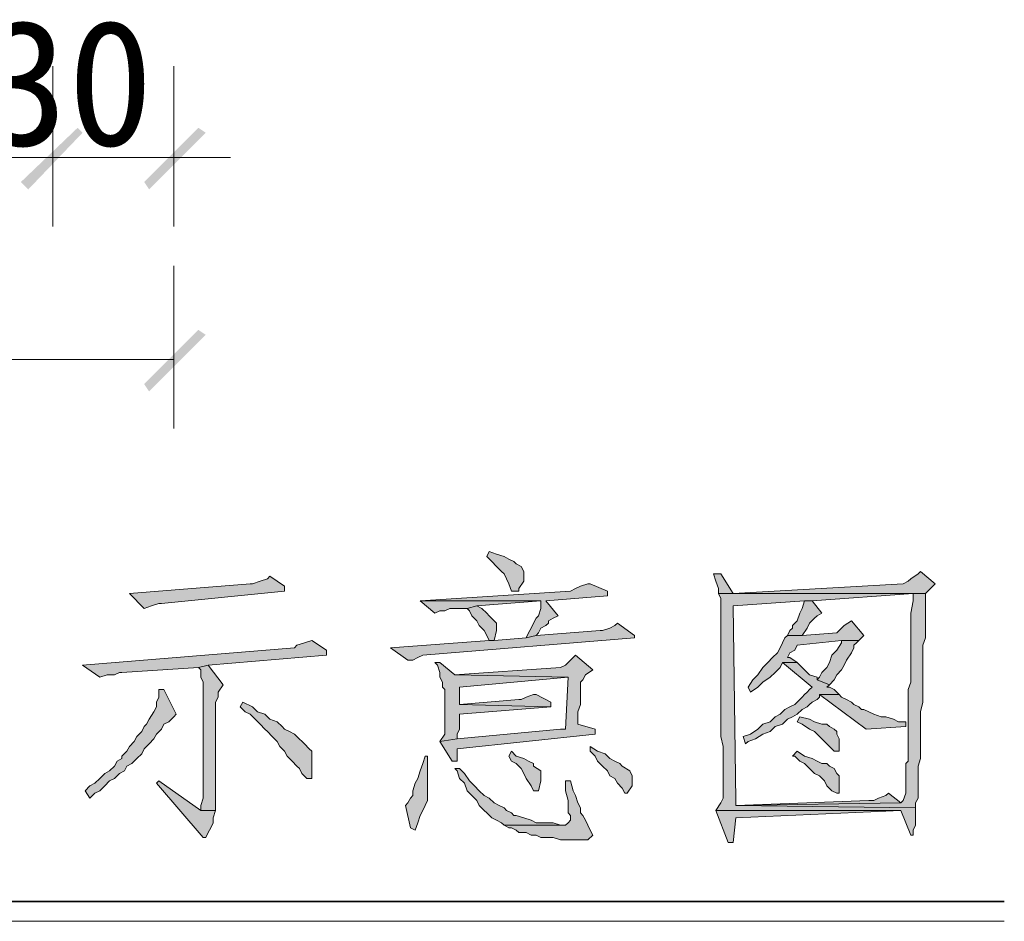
# Model space of a CAD drawing. Extents: x 566443 to 590371, y 3845226 to 3876576.
# Tile 185 of 221: x 586720 to 586737, y 3853913 to 3853928. Entities that reach past the tile are written whole.
import ezdxf

# ---------------------------------------------------------------- set-up
doc = ezdxf.new("R2010")
doc.units = 0
doc.layers.add('C00-00-00', color=7, linetype='CONTINUOUS')
doc.styles.get("Standard").update_dxf_attribs({"font": 'rs.shx', "bigfont": 'hztxt.shx'})

msp = doc.modelspace()

# ---------------------------------------------------------------- hatches: boundary and pattern name
at = {"layer": 'C00-00-00'}
h = msp.add_hatch(color=256, dxfattribs=at)
h.dxf.hatch_style = 2
h.paths.add_polyline_path([(586720.402, 3853925.497), (586720.529, 3853925.37), (586721.376, 3853926.428)])
h = msp.add_hatch(color=256, dxfattribs=at)
h.dxf.hatch_style = 2
h.paths.add_polyline_path([(586720.402, 3853925.497), (586720.529, 3853925.37), (586721.376, 3853926.428)])
h = msp.add_hatch(color=256, dxfattribs=at)
h.dxf.hatch_style = 2
h.paths.add_polyline_path([(586720.529, 3853925.37), (586721.376, 3853926.428), (586721.461, 3853926.343)])
h = msp.add_hatch(color=256, dxfattribs=at)
h.dxf.hatch_style = 2
h.paths.add_polyline_path([(586720.529, 3853925.37), (586721.376, 3853926.428), (586721.461, 3853926.343)])
h = msp.add_hatch(color=256, dxfattribs=at)
h.dxf.hatch_style = 2
h.paths.add_polyline_path([(586723.45, 3853926.428), (586722.604, 3853925.37), (586722.519, 3853925.497)])
h = msp.add_hatch(color=256, dxfattribs=at)
h.dxf.hatch_style = 2
h.paths.add_polyline_path([(586723.577, 3853926.343), (586723.45, 3853926.428), (586722.604, 3853925.37)])
h = msp.add_hatch(color=256, dxfattribs=at)
h.dxf.hatch_style = 2
h.paths.add_polyline_path([(586722.519, 3853922.025), (586722.604, 3853921.898), (586723.45, 3853922.957)])
h = msp.add_hatch(color=256, dxfattribs=at)
h.dxf.hatch_style = 2
h.paths.add_polyline_path([(586722.604, 3853921.898), (586723.45, 3853922.957), (586723.577, 3853922.872)])
h = msp.add_hatch(color=256, dxfattribs=at)
h.dxf.hatch_style = 2
h.paths.add_polyline_path([(586728.446, 3853919.147), (586728.403, 3853919.062), (586728.488, 3853918.977), (586728.573, 3853918.893), (586728.657, 3853918.808), (586728.7, 3853918.766), (586728.742, 3853918.681), (586728.784, 3853918.596), (586728.827, 3853918.469), (586728.954, 3853918.469), (586728.954, 3853918.512), (586729.038, 3853918.639), (586729.038, 3853918.808), (586728.996, 3853918.893), (586728.911, 3853918.935), (586728.869, 3853918.977), (586728.784, 3853919.02), (586728.7, 3853919.062), (586728.573, 3853919.104)])
h = msp.add_hatch(color=256, dxfattribs=at)
h.dxf.hatch_style = 2
h.paths.add_polyline_path([(586735.854, 3853918.808), (586735.812, 3853918.766), (586735.685, 3853918.681), (586735.642, 3853918.639), (586735.558, 3853918.596), (586732.637, 3853918.427), (586735.939, 3853918.427), (586736.023, 3853918.512), (586736.108, 3853918.596)])
h = msp.add_hatch(color=256, dxfattribs=at)
h.dxf.hatch_style = 2
h.paths.add_polyline_path([(586724.678, 3853918.723), (586724.636, 3853918.681), (586724.509, 3853918.639), (586724.382, 3853918.596), (586724.339, 3853918.596), (586722.265, 3853918.427), (586722.519, 3853918.173), (586722.646, 3853918.215), (586722.773, 3853918.258), (586722.815, 3853918.258), (586724.932, 3853918.469), (586724.932, 3853918.554)])
h = msp.add_hatch(color=256, dxfattribs=at)
h.dxf.hatch_style = 2
h.paths.add_polyline_path([(586732.425, 3853918.766), (586732.298, 3853918.766), (586732.34, 3853918.639), (586732.383, 3853918.512), (586732.383, 3853918.427), (586735.727, 3853918.427), (586735.727, 3853918.3), (586735.685, 3853918.088), (586735.685, 3853916.903), (586735.642, 3853916.776), (586735.642, 3853915.633), (586735.642, 3853915.548), (586735.6, 3853915.506), (586735.6, 3853914.998), (586735.558, 3853914.871), (586735.515, 3853914.829), (586732.679, 3853914.786), (586735.769, 3853914.744), (586735.769, 3853914.829), (586735.812, 3853914.913), (586735.812, 3853915.464), (586735.854, 3853915.591), (586735.854, 3853916.395), (586735.896, 3853916.564), (586735.896, 3853917.538), (586735.939, 3853917.665), (586735.939, 3853918.427), (586732.637, 3853918.427)])
h = msp.add_hatch(color=256, dxfattribs=at)
h.dxf.hatch_style = 2
h.paths.add_polyline_path([(586730.181, 3853918.596), (586730.139, 3853918.596), (586730.012, 3853918.554), (586729.927, 3853918.512), (586729.843, 3853918.469), (586727.26, 3853918.3), (586729.335, 3853918.3), (586729.335, 3853918.258), (586729.335, 3853918.173), (586729.292, 3853918.046), (586729.25, 3853918.004), (586729.208, 3853917.919), (586729.165, 3853917.834), (586729.123, 3853917.75), (586729.081, 3853917.665), (586729.25, 3853917.707), (586729.292, 3853917.75), (586729.335, 3853917.834), (586729.419, 3853917.877), (586729.462, 3853917.919), (586729.462, 3853917.961), (586729.546, 3853918.004), (586729.631, 3853918.046), (586729.419, 3853918.3), (586730.478, 3853918.385), (586730.478, 3853918.469)])
h = msp.add_hatch(color=256, dxfattribs=at)
h.dxf.hatch_style = 2
h.paths.add_polyline_path([(586727.26, 3853918.3), (586727.514, 3853918.088), (586727.599, 3853918.131), (586727.684, 3853918.131), (586727.768, 3853918.173), (586728.065, 3853918.173), (586728.234, 3853918.215), (586729.335, 3853918.3)])
h = msp.add_hatch(color=256, dxfattribs=at)
h.dxf.hatch_style = 2
h.paths.add_polyline_path([(586732.383, 3853918.427), (586732.425, 3853918.342), (586732.425, 3853915.972), (586732.467, 3853915.802), (586732.467, 3853915.675), (586732.467, 3853915.548), (586732.467, 3853914.913), (586732.425, 3853914.829), (586732.34, 3853914.702), (586735.515, 3853914.702), (586735.685, 3853914.278), (586735.727, 3853914.278), (586735.727, 3853914.321), (586735.727, 3853914.363), (586735.769, 3853914.448), (586735.769, 3853914.744), (586732.679, 3853914.786), (586732.679, 3853914.871), (586732.637, 3853918.215), (586733.864, 3853918.3), (586733.991, 3853918.3), (586735.727, 3853918.427)])
h = msp.add_hatch(color=256, dxfattribs=at)
h.dxf.hatch_style = 2
h.paths.add_polyline_path([(586733.991, 3853918.3), (586733.864, 3853918.3), (586733.822, 3853918.173), (586733.78, 3853918.088), (586733.737, 3853917.961), (586733.653, 3853917.877), (586733.653, 3853917.834), (586733.61, 3853917.792), (586733.568, 3853917.707), (586733.822, 3853917.707), (586733.907, 3853917.834), (586733.949, 3853917.919), (586734.034, 3853918.004), (586734.076, 3853918.046), (586734.161, 3853918.088)])
h = msp.add_hatch(color=256, dxfattribs=at)
h.dxf.hatch_style = 2
h.paths.add_polyline_path([(586728.234, 3853918.215), (586728.065, 3853918.173), (586728.107, 3853918.131), (586728.149, 3853918.046), (586728.234, 3853917.961), (586728.276, 3853917.877), (586728.361, 3853917.792), (586728.403, 3853917.707), (586728.446, 3853917.623), (586728.53, 3853917.623), (586728.573, 3853917.792), (586728.573, 3853917.919), (586728.53, 3853917.961), (586728.446, 3853918.046), (586728.403, 3853918.088), (586728.319, 3853918.173)])
h = msp.add_hatch(color=256, dxfattribs=at)
h.dxf.hatch_style = 2
h.paths.add_polyline_path([(586734.669, 3853917.961), (586734.542, 3853917.877), (586734.457, 3853917.792), (586734.415, 3853917.75), (586733.822, 3853917.707), (586733.568, 3853917.707), (586733.526, 3853917.665), (586733.483, 3853917.58), (586733.441, 3853917.496), (586733.399, 3853917.411), (586733.314, 3853917.326), (586733.229, 3853917.242), (586733.145, 3853917.157), (586733.06, 3853917.03), (586732.975, 3853916.945), (586732.891, 3853916.818), (586732.933, 3853916.734), (586733.06, 3853916.818), (586733.145, 3853916.903), (586733.272, 3853916.988), (586733.356, 3853917.072), (586733.441, 3853917.157), (586733.483, 3853917.242), (586733.737, 3853917.242), (586733.61, 3853917.326), (586733.568, 3853917.326), (586733.61, 3853917.411), (586733.695, 3853917.453), (586733.737, 3853917.538), (586734.499, 3853917.623), (586734.796, 3853917.623), (586734.88, 3853917.707)])
h = msp.add_hatch(color=256, dxfattribs=at)
h.dxf.hatch_style = 2
h.paths.add_polyline_path([(586730.647, 3853917.919), (586730.605, 3853917.877), (586730.52, 3853917.834), (586730.393, 3853917.792), (586730.351, 3853917.792), (586729.25, 3853917.707), (586729.081, 3853917.665), (586728.53, 3853917.623), (586728.446, 3853917.623), (586726.752, 3853917.496), (586727.049, 3853917.284), (586727.133, 3853917.284), (586727.218, 3853917.326), (586727.303, 3853917.369), (586730.943, 3853917.665), (586730.943, 3853917.707)])
h = msp.add_hatch(color=256, dxfattribs=at)
h.dxf.hatch_style = 2
h.paths.add_polyline_path([(586725.398, 3853917.623), (586725.271, 3853917.58), (586725.144, 3853917.538), (586725.101, 3853917.496), (586721.461, 3853917.199), (586721.757, 3853916.988), (586721.884, 3853917.03), (586722.011, 3853917.03), (586722.096, 3853917.072), (586722.138, 3853917.072), (586723.45, 3853917.157), (586723.62, 3853917.199), (586725.652, 3853917.369), (586725.652, 3853917.453)])
h = msp.add_hatch(color=256, dxfattribs=at)
h.dxf.hatch_style = 2
h.paths.add_polyline_path([(586734.796, 3853917.623), (586734.499, 3853917.623), (586734.499, 3853917.58), (586734.415, 3853917.453), (586734.33, 3853917.369), (586734.288, 3853917.242), (586734.245, 3853917.157), (586734.161, 3853917.072), (586734.118, 3853916.988), (586734.076, 3853916.945), (586734.288, 3853916.861), (586734.372, 3853916.945), (586734.415, 3853917.03), (586734.499, 3853917.115), (586734.542, 3853917.199), (586734.584, 3853917.284), (586734.669, 3853917.411), (586734.711, 3853917.496), (586734.711, 3853917.538), (586734.753, 3853917.58)])
h = msp.add_hatch(color=256, dxfattribs=at)
h.dxf.hatch_style = 2
h.paths.add_polyline_path([(586729.927, 3853917.369), (586729.843, 3853917.284), (586729.758, 3853917.199), (586729.673, 3853917.157), (586727.853, 3853917.03), (586729.8, 3853916.988), (586729.758, 3853916.099), (586729.673, 3853916.099), (586727.895, 3853915.929), (586727.599, 3853915.887), (586727.811, 3853915.548), (586727.895, 3853915.548), (586727.895, 3853915.675), (586727.895, 3853915.76), (586730.266, 3853916.014), (586730.266, 3853916.099), (586729.97, 3853916.183), (586729.97, 3853916.395), (586730.012, 3853916.522), (586730.012, 3853916.903), (586730.054, 3853916.945), (586730.097, 3853917.03), (586730.224, 3853917.115)])
h = msp.add_hatch(color=256, dxfattribs=at)
h.dxf.hatch_style = 2
h.paths.add_polyline_path([(586723.62, 3853917.199), (586723.45, 3853917.157), (586723.493, 3853917.115), (586723.493, 3853916.988), (586723.535, 3853916.903), (586723.535, 3853914.913), (586723.493, 3853914.786), (586723.493, 3853914.702), (586723.747, 3853914.702), (586723.747, 3853916.353), (586723.747, 3853916.437), (586723.747, 3853916.564), (586723.789, 3853916.649), (586723.789, 3853916.734), (586723.874, 3853916.861)])
h = msp.add_hatch(color=256, dxfattribs=at)
h.dxf.hatch_style = 2
h.paths.add_polyline_path([(586727.599, 3853917.242), (586727.514, 3853917.242), (586727.557, 3853917.199), (586727.599, 3853917.072), (586727.599, 3853916.988), (586727.641, 3853916.903), (586727.641, 3853916.818), (586727.684, 3853916.776), (586727.684, 3853916.014), (586727.599, 3853915.887), (586727.895, 3853915.929), (586727.895, 3853916.014), (586727.938, 3853916.099), (586727.938, 3853916.353), (586729.504, 3853916.48), (586727.938, 3853916.522), (586727.938, 3853916.564), (586727.938, 3853916.818), (586729.8, 3853916.988), (586727.853, 3853917.03)])
h = msp.add_hatch(color=256, dxfattribs=at)
h.dxf.hatch_style = 2
h.paths.add_polyline_path([(586733.737, 3853917.242), (586733.483, 3853917.242), (586733.991, 3853916.818), (586733.949, 3853916.776), (586733.907, 3853916.734), (586733.864, 3853916.691), (586733.822, 3853916.649), (586733.78, 3853916.607), (586733.695, 3853916.522), (586733.61, 3853916.48), (586733.526, 3853916.437), (586733.441, 3853916.353), (586733.356, 3853916.31), (586733.272, 3853916.226), (586733.145, 3853916.183), (586733.06, 3853916.099), (586732.933, 3853916.014), (586732.806, 3853915.972), (586732.848, 3853915.845), (586732.891, 3853915.887), (586733.018, 3853915.929), (586733.145, 3853916.014), (586733.272, 3853916.056), (586733.356, 3853916.141), (586733.483, 3853916.183), (586733.568, 3853916.268), (586733.653, 3853916.31), (586733.737, 3853916.353), (586733.822, 3853916.437), (586733.907, 3853916.48), (586733.949, 3853916.522), (586733.991, 3853916.564), (586734.076, 3853916.607), (586734.118, 3853916.649), (586734.118, 3853916.691), (586734.457, 3853916.691), (586734.372, 3853916.776), (586734.288, 3853916.818), (586734.245, 3853916.818), (586734.288, 3853916.861), (586734.076, 3853916.945), (586734.076, 3853916.988), (586733.949, 3853917.03), (586733.864, 3853917.115)])
h = msp.add_hatch(color=256, dxfattribs=at)
h.dxf.hatch_style = 2
h.paths.add_polyline_path([(586722.858, 3853916.776), (586722.773, 3853916.776), (586722.773, 3853916.649), (586722.731, 3853916.564), (586722.731, 3853916.48), (586722.688, 3853916.395), (586722.604, 3853916.268), (586722.561, 3853916.183), (586722.519, 3853916.141), (586722.477, 3853916.056), (586722.392, 3853915.972), (586722.35, 3853915.887), (586722.265, 3853915.802), (586722.223, 3853915.718), (586722.138, 3853915.633), (586722.138, 3853915.591), (586722.053, 3853915.548), (586722.011, 3853915.464), (586721.926, 3853915.379), (586721.842, 3853915.337), (586721.757, 3853915.252), (586721.672, 3853915.167), (586721.588, 3853915.125), (586721.503, 3853915.04), (586721.588, 3853914.913), (586721.672, 3853914.998), (586721.757, 3853915.04), (586721.842, 3853915.125), (586721.926, 3853915.21), (586722.011, 3853915.252), (586722.096, 3853915.337), (586722.18, 3853915.379), (586722.223, 3853915.464), (586722.307, 3853915.506), (586722.392, 3853915.591), (586722.477, 3853915.675), (586722.519, 3853915.76), (586722.604, 3853915.845), (586722.688, 3853915.929), (586722.731, 3853916.014), (586722.815, 3853916.099), (586722.858, 3853916.183), (586722.942, 3853916.226), (586723.027, 3853916.31), (586723.069, 3853916.353)])
h = msp.add_hatch(color=256, dxfattribs=at)
h.dxf.hatch_style = 2
h.paths.add_polyline_path([(586729.25, 3853916.691), (586729.208, 3853916.691), (586729.081, 3853916.649), (586728.996, 3853916.607), (586728.954, 3853916.607), (586727.938, 3853916.522), (586729.504, 3853916.48), (586729.504, 3853916.564)])
h = msp.add_hatch(color=256, dxfattribs=at)
h.dxf.hatch_style = 2
h.paths.add_polyline_path([(586734.457, 3853916.691), (586734.118, 3853916.691), (586734.923, 3853916.099), (586735.6, 3853916.141), (586735.6, 3853916.226), (586735.473, 3853916.226), (586735.388, 3853916.268), (586735.261, 3853916.31), (586735.177, 3853916.31), (586735.05, 3853916.353), (586734.965, 3853916.395), (586734.88, 3853916.437), (586734.838, 3853916.437), (586734.796, 3853916.48), (586734.711, 3853916.522), (586734.669, 3853916.564), (586734.584, 3853916.607), (586734.499, 3853916.649)])
h = msp.add_hatch(color=256, dxfattribs=at)
h.dxf.hatch_style = 2
h.paths.add_polyline_path([(586724.212, 3853916.564), (586724.17, 3853916.48), (586724.255, 3853916.395), (586724.339, 3853916.353), (586724.424, 3853916.268), (586724.509, 3853916.183), (586724.593, 3853916.099), (586724.636, 3853916.056), (586724.72, 3853915.972), (586724.805, 3853915.887), (586724.847, 3853915.802), (586724.932, 3853915.718), (586724.974, 3853915.633), (586725.059, 3853915.548), (586725.144, 3853915.464), (586725.186, 3853915.421), (586725.228, 3853915.337), (586725.313, 3853915.252), (586725.398, 3853915.252), (586725.398, 3853915.294), (586725.398, 3853915.718), (586725.355, 3853915.76), (586725.271, 3853915.845), (586725.144, 3853915.972), (586725.101, 3853916.014), (586725.017, 3853916.056), (586724.932, 3853916.099), (586724.89, 3853916.141), (586724.805, 3853916.226), (586724.678, 3853916.268), (586724.593, 3853916.353), (586724.466, 3853916.395), (586724.382, 3853916.48)])
h = msp.add_hatch(color=256, dxfattribs=at)
h.dxf.hatch_style = 2
h.paths.add_polyline_path([(586733.78, 3853916.31), (586733.737, 3853916.226), (586733.822, 3853916.183), (586733.949, 3853916.099), (586734.034, 3853916.056), (586734.118, 3853915.972), (586734.161, 3853915.929), (586734.245, 3853915.845), (586734.33, 3853915.76), (586734.372, 3853915.718), (586734.457, 3853915.718), (586734.457, 3853915.802), (586734.457, 3853915.929), (586734.415, 3853916.014), (586734.415, 3853916.056), (586734.372, 3853916.099), (586734.288, 3853916.141), (586734.245, 3853916.183), (586734.161, 3853916.183), (586734.034, 3853916.226), (586733.949, 3853916.268)])
h = msp.add_hatch(color=256, dxfattribs=at)
h.dxf.hatch_style = 2
h.paths.add_polyline_path([(586730.181, 3853915.802), (586730.181, 3853915.718), (586730.266, 3853915.633), (586730.308, 3853915.548), (586730.393, 3853915.464), (586730.478, 3853915.379), (586730.52, 3853915.294), (586730.605, 3853915.252), (586730.647, 3853915.167), (586730.732, 3853915.083), (586730.774, 3853914.998), (586730.816, 3853914.998), (586730.901, 3853915.125), (586730.901, 3853915.294), (586730.859, 3853915.379), (586730.732, 3853915.464), (586730.689, 3853915.506), (586730.605, 3853915.548), (586730.52, 3853915.591), (586730.435, 3853915.675), (586730.308, 3853915.718)])
h = msp.add_hatch(color=256, dxfattribs=at)
h.dxf.hatch_style = 2
h.paths.add_polyline_path([(586727.387, 3853915.633), (586727.345, 3853915.633), (586727.303, 3853915.506), (586727.26, 3853915.379), (586727.218, 3853915.252), (586727.176, 3853915.167), (586727.133, 3853915.04), (586727.133, 3853914.956), (586727.091, 3853914.913), (586727.049, 3853914.829), (586727.006, 3853914.786), (586727.091, 3853914.405), (586727.176, 3853914.363), (586727.218, 3853914.49), (586727.26, 3853914.617), (586727.303, 3853914.702), (586727.345, 3853914.786), (586727.387, 3853914.871)])
h = msp.add_hatch(color=256, dxfattribs=at)
h.dxf.hatch_style = 2
h.paths.add_polyline_path([(586728.827, 3853915.718), (586728.784, 3853915.633), (586728.827, 3853915.548), (586728.911, 3853915.506), (586728.996, 3853915.421), (586729.038, 3853915.337), (586729.081, 3853915.252), (586729.165, 3853915.125), (586729.208, 3853915.04), (586729.292, 3853915.04), (586729.335, 3853915.21), (586729.335, 3853915.379), (586729.208, 3853915.464), (586729.208, 3853915.506), (586729.123, 3853915.548), (586729.038, 3853915.591), (586728.911, 3853915.633)])
h = msp.add_hatch(color=256, dxfattribs=at)
h.dxf.hatch_style = 2
h.paths.add_polyline_path([(586733.737, 3853915.718), (586733.653, 3853915.633), (586733.695, 3853915.633), (586733.78, 3853915.548), (586733.864, 3853915.506), (586733.949, 3853915.421), (586734.034, 3853915.337), (586734.118, 3853915.294), (586734.203, 3853915.21), (586734.245, 3853915.125), (586734.33, 3853915.04), (586734.415, 3853914.998), (586734.457, 3853914.998), (586734.457, 3853915.083), (586734.457, 3853915.294), (586734.415, 3853915.337), (586734.372, 3853915.421), (586734.288, 3853915.464), (586734.245, 3853915.506), (586734.161, 3853915.506), (586734.076, 3853915.548), (586733.991, 3853915.591), (586733.864, 3853915.633)])
h = msp.add_hatch(color=256, dxfattribs=at)
h.dxf.hatch_style = 2
h.paths.add_polyline_path([(586727.938, 3853915.421), (586727.853, 3853915.421), (586727.895, 3853915.379), (586727.938, 3853915.252), (586728.022, 3853915.167), (586728.065, 3853915.04), (586728.149, 3853914.956), (586728.234, 3853914.871), (586728.276, 3853914.786), (586728.361, 3853914.702), (586728.403, 3853914.659), (586728.488, 3853914.575), (586728.573, 3853914.532), (586728.657, 3853914.49), (586728.7, 3853914.448), (586729.673, 3853914.448), (586729.546, 3853914.49), (586729.25, 3853914.49), (586729.165, 3853914.532), (586729.038, 3853914.575), (586728.911, 3853914.617), (586728.869, 3853914.617), (586728.827, 3853914.659), (586728.742, 3853914.702), (586728.7, 3853914.744), (586728.615, 3853914.786), (586728.53, 3853914.829), (586728.446, 3853914.913), (586728.361, 3853914.956), (586728.276, 3853915.04), (586728.192, 3853915.125), (586728.107, 3853915.21), (586728.022, 3853915.337)])
h = msp.add_hatch(color=256, dxfattribs=at)
h.dxf.hatch_style = 2
h.paths.add_polyline_path([(586722.773, 3853915.21), (586722.731, 3853915.167), (586723.535, 3853914.236), (586723.577, 3853914.236), (586723.62, 3853914.321), (586723.662, 3853914.405), (586723.704, 3853914.49), (586723.704, 3853914.575), (586723.747, 3853914.702), (586723.493, 3853914.702)])
h = msp.add_hatch(color=256, dxfattribs=at)
h.dxf.hatch_style = 2
h.paths.add_polyline_path([(586729.843, 3853915.21), (586729.758, 3853915.21), (586729.758, 3853915.04), (586729.8, 3853914.871), (586729.8, 3853914.659), (586729.843, 3853914.617), (586729.843, 3853914.532), (586729.8, 3853914.49), (586729.758, 3853914.448), (586728.7, 3853914.448), (586728.784, 3853914.405), (586728.827, 3853914.405), (586728.911, 3853914.363), (586728.954, 3853914.321), (586729.081, 3853914.321), (586729.165, 3853914.278), (586729.25, 3853914.278), (586729.335, 3853914.236), (586729.546, 3853914.236), (586729.673, 3853914.194), (586729.885, 3853914.194), (586730.012, 3853914.194), (586730.139, 3853914.194), (586730.224, 3853914.278), (586730.181, 3853914.363), (586730.139, 3853914.448), (586730.097, 3853914.532), (586730.054, 3853914.617), (586730.012, 3853914.659), (586730.012, 3853914.744), (586729.97, 3853914.829), (586729.927, 3853914.956), (586729.885, 3853915.04)])
h = msp.add_hatch(color=256, dxfattribs=at)
h.dxf.hatch_style = 2
h.paths.add_polyline_path([(586735.304, 3853914.998), (586735.261, 3853914.956), (586735.134, 3853914.913), (586735.05, 3853914.871), (586734.965, 3853914.871), (586732.679, 3853914.786), (586735.515, 3853914.829)])
h = msp.add_hatch(color=256, dxfattribs=at)
h.dxf.hatch_style = 2
h.paths.add_polyline_path([(586732.34, 3853914.702), (586732.552, 3853914.151), (586732.637, 3853914.151), (586732.679, 3853914.575), (586735.515, 3853914.702)])

# ---------------------------------------------------------------- linework, layer by layer
at = {"layer": 'C00-00-00', "lineweight": 5}
for points in [[(586724.001, 3853925.92), (586720.953, 3853925.92)], [(586700.971, 3853912.797), (586737.293, 3853912.797)]]:
    msp.add_lwpolyline(points, dxfattribs=at)
at = {"layer": 'C00-00-00', "lineweight": 0}
for points in [[(586728.446, 3853919.147), (586728.403, 3853919.062), (586728.488, 3853918.977), (586728.573, 3853918.893), (586728.657, 3853918.808), (586728.7, 3853918.766), (586728.742, 3853918.681), (586728.784, 3853918.596), (586728.827, 3853918.469), (586728.954, 3853918.469), (586728.954, 3853918.512), (586729.038, 3853918.639), (586729.038, 3853918.808), (586728.996, 3853918.893), (586728.911, 3853918.935), (586728.869, 3853918.977), (586728.784, 3853919.02), (586728.7, 3853919.062), (586728.573, 3853919.104)], [(586735.854, 3853918.808), (586735.812, 3853918.766), (586735.685, 3853918.681), (586735.642, 3853918.639), (586735.558, 3853918.596), (586732.637, 3853918.427), (586735.939, 3853918.427), (586736.023, 3853918.512), (586736.108, 3853918.596)], [(586724.678, 3853918.723), (586724.636, 3853918.681), (586724.509, 3853918.639), (586724.382, 3853918.596), (586724.339, 3853918.596), (586722.265, 3853918.427), (586722.519, 3853918.173), (586722.646, 3853918.215), (586722.773, 3853918.258), (586722.815, 3853918.258), (586724.932, 3853918.469), (586724.932, 3853918.554)], [(586732.425, 3853918.766), (586732.298, 3853918.766), (586732.34, 3853918.639), (586732.383, 3853918.512), (586732.383, 3853918.427), (586735.727, 3853918.427), (586735.727, 3853918.3), (586735.685, 3853918.088), (586735.685, 3853916.903), (586735.642, 3853916.776), (586735.642, 3853915.633), (586735.642, 3853915.548), (586735.6, 3853915.506), (586735.6, 3853914.998), (586735.558, 3853914.871), (586735.515, 3853914.829), (586732.679, 3853914.786), (586735.769, 3853914.744), (586735.769, 3853914.829), (586735.812, 3853914.913), (586735.812, 3853915.464), (586735.854, 3853915.591), (586735.854, 3853916.395), (586735.896, 3853916.564), (586735.896, 3853917.538), (586735.939, 3853917.665), (586735.939, 3853918.427), (586732.637, 3853918.427)], [(586730.181, 3853918.596), (586730.139, 3853918.596), (586730.012, 3853918.554), (586729.927, 3853918.512), (586729.843, 3853918.469), (586727.26, 3853918.3), (586729.335, 3853918.3), (586729.335, 3853918.258), (586729.335, 3853918.173), (586729.292, 3853918.046), (586729.25, 3853918.004), (586729.208, 3853917.919), (586729.165, 3853917.834), (586729.123, 3853917.75), (586729.081, 3853917.665), (586729.25, 3853917.707), (586729.292, 3853917.75), (586729.335, 3853917.834), (586729.419, 3853917.877), (586729.462, 3853917.919), (586729.462, 3853917.961), (586729.546, 3853918.004), (586729.631, 3853918.046), (586729.419, 3853918.3), (586730.478, 3853918.385), (586730.478, 3853918.469)], [(586727.26, 3853918.3), (586727.514, 3853918.088), (586727.599, 3853918.131), (586727.684, 3853918.131), (586727.768, 3853918.173), (586728.065, 3853918.173), (586728.234, 3853918.215), (586729.335, 3853918.3)], [(586732.383, 3853918.427), (586732.425, 3853918.342), (586732.425, 3853915.972), (586732.467, 3853915.802), (586732.467, 3853915.675), (586732.467, 3853915.548), (586732.467, 3853914.913), (586732.425, 3853914.829), (586732.34, 3853914.702), (586735.515, 3853914.702), (586735.685, 3853914.278), (586735.727, 3853914.278), (586735.727, 3853914.321), (586735.727, 3853914.363), (586735.769, 3853914.448), (586735.769, 3853914.744), (586732.679, 3853914.786), (586732.679, 3853914.871), (586732.637, 3853918.215), (586733.864, 3853918.3), (586733.991, 3853918.3), (586735.727, 3853918.427)], [(586733.991, 3853918.3), (586733.864, 3853918.3), (586733.822, 3853918.173), (586733.78, 3853918.088), (586733.737, 3853917.961), (586733.653, 3853917.877), (586733.653, 3853917.834), (586733.61, 3853917.792), (586733.568, 3853917.707), (586733.822, 3853917.707), (586733.907, 3853917.834), (586733.949, 3853917.919), (586734.034, 3853918.004), (586734.076, 3853918.046), (586734.161, 3853918.088)], [(586728.234, 3853918.215), (586728.065, 3853918.173), (586728.107, 3853918.131), (586728.149, 3853918.046), (586728.234, 3853917.961), (586728.276, 3853917.877), (586728.361, 3853917.792), (586728.403, 3853917.707), (586728.446, 3853917.623), (586728.53, 3853917.623), (586728.573, 3853917.792), (586728.573, 3853917.919), (586728.53, 3853917.961), (586728.446, 3853918.046), (586728.403, 3853918.088), (586728.319, 3853918.173)], [(586734.669, 3853917.961), (586734.542, 3853917.877), (586734.457, 3853917.792), (586734.415, 3853917.75), (586733.822, 3853917.707), (586733.568, 3853917.707), (586733.526, 3853917.665), (586733.483, 3853917.58), (586733.441, 3853917.496), (586733.399, 3853917.411), (586733.314, 3853917.326), (586733.229, 3853917.242), (586733.145, 3853917.157), (586733.06, 3853917.03), (586732.975, 3853916.945), (586732.891, 3853916.818), (586732.933, 3853916.734), (586733.06, 3853916.818), (586733.145, 3853916.903), (586733.272, 3853916.988), (586733.356, 3853917.072), (586733.441, 3853917.157), (586733.483, 3853917.242), (586733.737, 3853917.242), (586733.61, 3853917.326), (586733.568, 3853917.326), (586733.61, 3853917.411), (586733.695, 3853917.453), (586733.737, 3853917.538), (586734.499, 3853917.623), (586734.796, 3853917.623), (586734.88, 3853917.707)], [(586730.647, 3853917.919), (586730.605, 3853917.877), (586730.52, 3853917.834), (586730.393, 3853917.792), (586730.351, 3853917.792), (586729.25, 3853917.707), (586729.081, 3853917.665), (586728.53, 3853917.623), (586728.446, 3853917.623), (586726.752, 3853917.496), (586727.049, 3853917.284), (586727.133, 3853917.284), (586727.218, 3853917.326), (586727.303, 3853917.369), (586730.943, 3853917.665), (586730.943, 3853917.707)], [(586725.398, 3853917.623), (586725.271, 3853917.58), (586725.144, 3853917.538), (586725.101, 3853917.496), (586721.461, 3853917.199), (586721.757, 3853916.988), (586721.884, 3853917.03), (586722.011, 3853917.03), (586722.096, 3853917.072), (586722.138, 3853917.072), (586723.45, 3853917.157), (586723.62, 3853917.199), (586725.652, 3853917.369), (586725.652, 3853917.453)], [(586734.796, 3853917.623), (586734.499, 3853917.623), (586734.499, 3853917.58), (586734.415, 3853917.453), (586734.33, 3853917.369), (586734.288, 3853917.242), (586734.245, 3853917.157), (586734.161, 3853917.072), (586734.118, 3853916.988), (586734.076, 3853916.945), (586734.288, 3853916.861), (586734.372, 3853916.945), (586734.415, 3853917.03), (586734.499, 3853917.115), (586734.542, 3853917.199), (586734.584, 3853917.284), (586734.669, 3853917.411), (586734.711, 3853917.496), (586734.711, 3853917.538), (586734.753, 3853917.58)], [(586729.927, 3853917.369), (586729.843, 3853917.284), (586729.758, 3853917.199), (586729.673, 3853917.157), (586727.853, 3853917.03), (586729.8, 3853916.988), (586729.758, 3853916.099), (586729.673, 3853916.099), (586727.895, 3853915.929), (586727.599, 3853915.887), (586727.811, 3853915.548), (586727.895, 3853915.548), (586727.895, 3853915.675), (586727.895, 3853915.76), (586730.266, 3853916.014), (586730.266, 3853916.099), (586729.97, 3853916.183), (586729.97, 3853916.395), (586730.012, 3853916.522), (586730.012, 3853916.903), (586730.054, 3853916.945), (586730.097, 3853917.03), (586730.224, 3853917.115)], [(586723.62, 3853917.199), (586723.45, 3853917.157), (586723.493, 3853917.115), (586723.493, 3853916.988), (586723.535, 3853916.903), (586723.535, 3853914.913), (586723.493, 3853914.786), (586723.493, 3853914.702), (586723.747, 3853914.702), (586723.747, 3853916.353), (586723.747, 3853916.437), (586723.747, 3853916.564), (586723.789, 3853916.649), (586723.789, 3853916.734), (586723.874, 3853916.861)], [(586727.599, 3853917.242), (586727.514, 3853917.242), (586727.557, 3853917.199), (586727.599, 3853917.072), (586727.599, 3853916.988), (586727.641, 3853916.903), (586727.641, 3853916.818), (586727.684, 3853916.776), (586727.684, 3853916.014), (586727.599, 3853915.887), (586727.895, 3853915.929), (586727.895, 3853916.014), (586727.938, 3853916.099), (586727.938, 3853916.353), (586729.504, 3853916.48), (586727.938, 3853916.522), (586727.938, 3853916.564), (586727.938, 3853916.818), (586729.8, 3853916.988), (586727.853, 3853917.03)], [(586733.737, 3853917.242), (586733.483, 3853917.242), (586733.991, 3853916.818), (586733.949, 3853916.776), (586733.907, 3853916.734), (586733.864, 3853916.691), (586733.822, 3853916.649), (586733.78, 3853916.607), (586733.695, 3853916.522), (586733.61, 3853916.48), (586733.526, 3853916.437), (586733.441, 3853916.353), (586733.356, 3853916.31), (586733.272, 3853916.226), (586733.145, 3853916.183), (586733.06, 3853916.099), (586732.933, 3853916.014), (586732.806, 3853915.972), (586732.848, 3853915.845), (586732.891, 3853915.887), (586733.018, 3853915.929), (586733.145, 3853916.014), (586733.272, 3853916.056), (586733.356, 3853916.141), (586733.483, 3853916.183), (586733.568, 3853916.268), (586733.653, 3853916.31), (586733.737, 3853916.353), (586733.822, 3853916.437), (586733.907, 3853916.48), (586733.949, 3853916.522), (586733.991, 3853916.564), (586734.076, 3853916.607), (586734.118, 3853916.649), (586734.118, 3853916.691), (586734.457, 3853916.691), (586734.372, 3853916.776), (586734.288, 3853916.818), (586734.245, 3853916.818), (586734.288, 3853916.861), (586734.076, 3853916.945), (586734.076, 3853916.988), (586733.949, 3853917.03), (586733.864, 3853917.115)], [(586722.858, 3853916.776), (586722.773, 3853916.776), (586722.773, 3853916.649), (586722.731, 3853916.564), (586722.731, 3853916.48), (586722.688, 3853916.395), (586722.604, 3853916.268), (586722.561, 3853916.183), (586722.519, 3853916.141), (586722.477, 3853916.056), (586722.392, 3853915.972), (586722.35, 3853915.887), (586722.265, 3853915.802), (586722.223, 3853915.718), (586722.138, 3853915.633), (586722.138, 3853915.591), (586722.053, 3853915.548), (586722.011, 3853915.464), (586721.926, 3853915.379), (586721.842, 3853915.337), (586721.757, 3853915.252), (586721.672, 3853915.167), (586721.588, 3853915.125), (586721.503, 3853915.04), (586721.588, 3853914.913), (586721.672, 3853914.998), (586721.757, 3853915.04), (586721.842, 3853915.125), (586721.926, 3853915.21), (586722.011, 3853915.252), (586722.096, 3853915.337), (586722.18, 3853915.379), (586722.223, 3853915.464), (586722.307, 3853915.506), (586722.392, 3853915.591), (586722.477, 3853915.675), (586722.519, 3853915.76), (586722.604, 3853915.845), (586722.688, 3853915.929), (586722.731, 3853916.014), (586722.815, 3853916.099), (586722.858, 3853916.183), (586722.942, 3853916.226), (586723.027, 3853916.31), (586723.069, 3853916.353)], [(586729.25, 3853916.691), (586729.208, 3853916.691), (586729.081, 3853916.649), (586728.996, 3853916.607), (586728.954, 3853916.607), (586727.938, 3853916.522), (586729.504, 3853916.48), (586729.504, 3853916.564)], [(586734.457, 3853916.691), (586734.118, 3853916.691), (586734.923, 3853916.099), (586735.6, 3853916.141), (586735.6, 3853916.226), (586735.473, 3853916.226), (586735.388, 3853916.268), (586735.261, 3853916.31), (586735.177, 3853916.31), (586735.05, 3853916.353), (586734.965, 3853916.395), (586734.88, 3853916.437), (586734.838, 3853916.437), (586734.796, 3853916.48), (586734.711, 3853916.522), (586734.669, 3853916.564), (586734.584, 3853916.607), (586734.499, 3853916.649)], [(586724.212, 3853916.564), (586724.17, 3853916.48), (586724.255, 3853916.395), (586724.339, 3853916.353), (586724.424, 3853916.268), (586724.509, 3853916.183), (586724.593, 3853916.099), (586724.636, 3853916.056), (586724.72, 3853915.972), (586724.805, 3853915.887), (586724.847, 3853915.802), (586724.932, 3853915.718), (586724.974, 3853915.633), (586725.059, 3853915.548), (586725.144, 3853915.464), (586725.186, 3853915.421), (586725.228, 3853915.337), (586725.313, 3853915.252), (586725.398, 3853915.252), (586725.398, 3853915.294), (586725.398, 3853915.718), (586725.355, 3853915.76), (586725.271, 3853915.845), (586725.144, 3853915.972), (586725.101, 3853916.014), (586725.017, 3853916.056), (586724.932, 3853916.099), (586724.89, 3853916.141), (586724.805, 3853916.226), (586724.678, 3853916.268), (586724.593, 3853916.353), (586724.466, 3853916.395), (586724.382, 3853916.48)], [(586733.78, 3853916.31), (586733.737, 3853916.226), (586733.822, 3853916.183), (586733.949, 3853916.099), (586734.034, 3853916.056), (586734.118, 3853915.972), (586734.161, 3853915.929), (586734.245, 3853915.845), (586734.33, 3853915.76), (586734.372, 3853915.718), (586734.457, 3853915.718), (586734.457, 3853915.802), (586734.457, 3853915.929), (586734.415, 3853916.014), (586734.415, 3853916.056), (586734.372, 3853916.099), (586734.288, 3853916.141), (586734.245, 3853916.183), (586734.161, 3853916.183), (586734.034, 3853916.226), (586733.949, 3853916.268)], [(586730.181, 3853915.802), (586730.181, 3853915.718), (586730.266, 3853915.633), (586730.308, 3853915.548), (586730.393, 3853915.464), (586730.478, 3853915.379), (586730.52, 3853915.294), (586730.605, 3853915.252), (586730.647, 3853915.167), (586730.732, 3853915.083), (586730.774, 3853914.998), (586730.816, 3853914.998), (586730.901, 3853915.125), (586730.901, 3853915.294), (586730.859, 3853915.379), (586730.732, 3853915.464), (586730.689, 3853915.506), (586730.605, 3853915.548), (586730.52, 3853915.591), (586730.435, 3853915.675), (586730.308, 3853915.718)], [(586727.387, 3853915.633), (586727.345, 3853915.633), (586727.303, 3853915.506), (586727.26, 3853915.379), (586727.218, 3853915.252), (586727.176, 3853915.167), (586727.133, 3853915.04), (586727.133, 3853914.956), (586727.091, 3853914.913), (586727.049, 3853914.829), (586727.006, 3853914.786), (586727.091, 3853914.405), (586727.176, 3853914.363), (586727.218, 3853914.49), (586727.26, 3853914.617), (586727.303, 3853914.702), (586727.345, 3853914.786), (586727.387, 3853914.871)], [(586728.827, 3853915.718), (586728.784, 3853915.633), (586728.827, 3853915.548), (586728.911, 3853915.506), (586728.996, 3853915.421), (586729.038, 3853915.337), (586729.081, 3853915.252), (586729.165, 3853915.125), (586729.208, 3853915.04), (586729.292, 3853915.04), (586729.335, 3853915.21), (586729.335, 3853915.379), (586729.208, 3853915.464), (586729.208, 3853915.506), (586729.123, 3853915.548), (586729.038, 3853915.591), (586728.911, 3853915.633)], [(586733.737, 3853915.718), (586733.653, 3853915.633), (586733.695, 3853915.633), (586733.78, 3853915.548), (586733.864, 3853915.506), (586733.949, 3853915.421), (586734.034, 3853915.337), (586734.118, 3853915.294), (586734.203, 3853915.21), (586734.245, 3853915.125), (586734.33, 3853915.04), (586734.415, 3853914.998), (586734.457, 3853914.998), (586734.457, 3853915.083), (586734.457, 3853915.294), (586734.415, 3853915.337), (586734.372, 3853915.421), (586734.288, 3853915.464), (586734.245, 3853915.506), (586734.161, 3853915.506), (586734.076, 3853915.548), (586733.991, 3853915.591), (586733.864, 3853915.633)], [(586727.938, 3853915.421), (586727.853, 3853915.421), (586727.895, 3853915.379), (586727.938, 3853915.252), (586728.022, 3853915.167), (586728.065, 3853915.04), (586728.149, 3853914.956), (586728.234, 3853914.871), (586728.276, 3853914.786), (586728.361, 3853914.702), (586728.403, 3853914.659), (586728.488, 3853914.575), (586728.573, 3853914.532), (586728.657, 3853914.49), (586728.7, 3853914.448), (586729.673, 3853914.448), (586729.546, 3853914.49), (586729.25, 3853914.49), (586729.165, 3853914.532), (586729.038, 3853914.575), (586728.911, 3853914.617), (586728.869, 3853914.617), (586728.827, 3853914.659), (586728.742, 3853914.702), (586728.7, 3853914.744), (586728.615, 3853914.786), (586728.53, 3853914.829), (586728.446, 3853914.913), (586728.361, 3853914.956), (586728.276, 3853915.04), (586728.192, 3853915.125), (586728.107, 3853915.21), (586728.022, 3853915.337)], [(586722.773, 3853915.21), (586722.731, 3853915.167), (586723.535, 3853914.236), (586723.577, 3853914.236), (586723.62, 3853914.321), (586723.662, 3853914.405), (586723.704, 3853914.49), (586723.704, 3853914.575), (586723.747, 3853914.702), (586723.493, 3853914.702)], [(586729.843, 3853915.21), (586729.758, 3853915.21), (586729.758, 3853915.04), (586729.8, 3853914.871), (586729.8, 3853914.659), (586729.843, 3853914.617), (586729.843, 3853914.532), (586729.8, 3853914.49), (586729.758, 3853914.448), (586728.7, 3853914.448), (586728.784, 3853914.405), (586728.827, 3853914.405), (586728.911, 3853914.363), (586728.954, 3853914.321), (586729.081, 3853914.321), (586729.165, 3853914.278), (586729.25, 3853914.278), (586729.335, 3853914.236), (586729.546, 3853914.236), (586729.673, 3853914.194), (586729.885, 3853914.194), (586730.012, 3853914.194), (586730.139, 3853914.194), (586730.224, 3853914.278), (586730.181, 3853914.363), (586730.139, 3853914.448), (586730.097, 3853914.532), (586730.054, 3853914.617), (586730.012, 3853914.659), (586730.012, 3853914.744), (586729.97, 3853914.829), (586729.927, 3853914.956), (586729.885, 3853915.04)], [(586735.304, 3853914.998), (586735.261, 3853914.956), (586735.134, 3853914.913), (586735.05, 3853914.871), (586734.965, 3853914.871), (586732.679, 3853914.786), (586735.515, 3853914.829)], [(586732.34, 3853914.702), (586732.552, 3853914.151), (586732.637, 3853914.151), (586732.679, 3853914.575), (586735.515, 3853914.702)]]:
    msp.add_lwpolyline(points, close=True, dxfattribs=at)
at = {"layer": 'C00-00-00', "lineweight": 35}
msp.add_lwpolyline([(586700.971, 3853913.135), (586737.293, 3853913.135)], dxfattribs=at)
at = {"layer": 'C00-00-00', "lineweight": 5}
for points in [[(586720.953, 3853927.486), (586720.953, 3853927.486), (586720.953, 3853924.735), (586720.953, 3853924.735)], [(586720.953, 3853927.486), (586720.953, 3853927.486), (586720.953, 3853924.735), (586720.953, 3853924.735)], [(586723.027, 3853927.486), (586723.027, 3853927.486), (586723.027, 3853924.735), (586723.027, 3853924.735)], [(586715.788, 3853925.92), (586715.788, 3853925.92), (586720.953, 3853925.92), (586720.953, 3853925.92)], [(586720.953, 3853925.92), (586720.953, 3853925.92), (586719.979, 3853925.92), (586719.979, 3853925.92)], [(586723.027, 3853924.057), (586723.027, 3853924.057), (586723.027, 3853921.263), (586723.027, 3853921.263)], [(586723.027, 3853922.449), (586723.027, 3853922.449), (586709.184, 3853922.449), (586709.184, 3853922.449)]]:
    msp.add_open_spline(points, degree=3, dxfattribs=at)

# ---------------------------------------------------------------- texts
at = {"layer": 'C00-00-00', "insert": (586716.804, 3853926.089), "char_height": 2.15759, "attachment_point": 7}
msp.add_mtext('{\\fFangSong|b0|i0|c0;8030}', dxfattribs=at)

doc.saveas('drawing.dxf')
